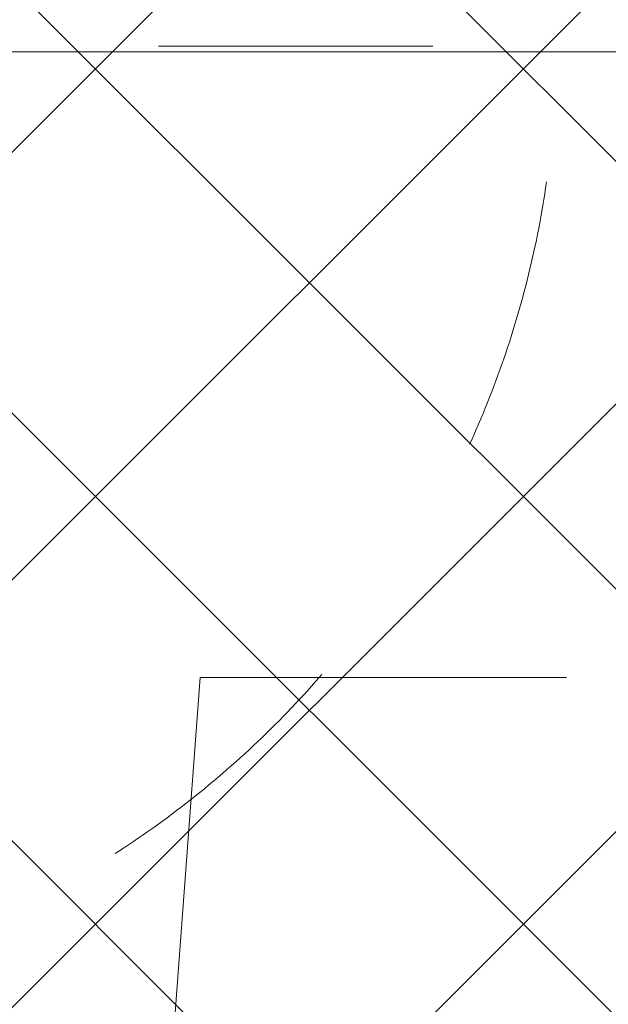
# Model space of a CAD drawing. Header units: millimetres. Extents: x -2180 to 54567, y -1945 to 22251.
# Tile 111 of 143: x 30849 to 31529, y 9065 to 10204. Entities that reach past the tile are written whole.
import ezdxf

# ---------------------------------------------------------------- set-up
doc = ezdxf.new("R2010")
doc.units = ezdxf.units.MM
doc.linetypes.add('Dash', pattern=[635, 317.5, -317.5])
for name, color, linetype, lineweight in [('_Beyond_', 7, 'Continuous', 9), ('Doors', 7, 'Continuous', 9), ('Hidden Lines', 7, 'Dash', 18), ('Text Notes', 7, 'Continuous', 9)]:
    doc.layers.add(name, color=color, linetype=linetype, lineweight=lineweight)
doc.layers.add('Color Fill-1', color=7, linetype='Continuous', lineweight=9, true_color=0xab8450)

# ---------------------------------------------------------------- blocks, each defined once
blk = doc.blocks.new('Schueco_FWS_ADS-70-HD_out_Family-02 - FWS SI insert unit 4-2397824-1 Korruse põrandate plaan')
at = {"layer": 'Hidden Lines'}
blk.add_line((-868, 35), (-868, 1130), dxfattribs=at)
blk.add_arc((-868, 19), 1111, 360, 90, dxfattribs=at)

msp = doc.modelspace()

# ---------------------------------------------------------------- hatches: boundary and pattern name
at = {"layer": 'Color Fill-1'}
h = msp.add_hatch(dxfattribs=at)
h.set_pattern_fill('FP_39', color=256, style=0, pattern_type=2)
h.set_pattern_definition([(45, (0, 0), (-247.4874, 247.4874), []), (135, (0, 0), (-247.4874, -247.4874), [])])
h.paths.add_polyline_path([(30348.1, 8421.5), (30339.1, 8421.5), (30339.6, 8412.5), (30348.1, 8412.5), (30348.1, 8416.7)], flags=0)
h.paths.add_polyline_path([(32956.9, 5313.1), (32956.9, 5397.6), (33100.9, 5396.6), (33101.1, 5313.1), (33110.9, 5313.1), (33110.9, 5338.6), (33990.9, 5338.6), (33990.9, 5313.1), (34000.9, 5313.1), (34000.9, 5348.1), (34724.5, 5348.1), (34724.5, 5397.6), (34782.5, 5397.6), (34782.5, 5407.6), (34744.5, 5407.6), (34744.5, 5422.6), (34044.5, 5422.6), (34044.5, 5472.6), (34744.5, 5472.6), (34744.5, 6137.6), (34782.5, 6137.6), (34782.5, 6147.6), (34724.5, 6147.6), (34724.5, 7172.8), (34416.8, 7172.8), (34416.8, 7522.8), (35316.2, 7522.8), (35316.2, 7773.8), (35340.7, 7773.8), (35340.7, 10169), (33673.1, 10267.8), (33673.1, 10373.1), (33541.5, 10373.1), (33541.5, 10456.8), (32898.5, 10456.8), (32897.5, 10422.1), (32757.1, 10422.1), (32757.6, 10434.6), (32874.6, 10434.6), (32874.6, 10456.8), (31801.5, 10456.8), (31801.5, 10373.1), (30367, 10373.1), (30367, 10463.5), (30339.1, 10465.2), (30339.2, 10227.1), (30374.1, 10227.1), (30374.1, 10167.1), (30348.1, 10167.1), (30348.1, 9204.2), (30404.8, 9203.4), (30412.8, 9199.7), (30419, 9194.3), (30421.5, 9190.7), (30424.3, 9183.3), (30422.4, 9175.8), (30417.7, 9172.3), (30412.8, 9170.8), (30348.1, 9170.8), (30348.1, 8412.5), (30374.1, 8412.5), (30374.1, 7522.8), (31385.6, 7522.8), (31385.6, 7172.8), (30505.6, 7172.8), (30505.6, 7112.8), (30298.7, 7112.8), (30298.7, 5348.1), (32056.9, 5348.1), (32056.9, 5313.1), (32066.9, 5313.1), (32066.9, 5338.6), (32946.9, 5338.6), (32946.9, 5313.1)], flags=0)
h.paths.add_polyline_path([(34749.5, 7537.8), (34471.2, 7537.8), (34471.2, 7542.8), (35099.1, 7542.8), (35099.1, 7552.8), (35220.1, 7552.8), (35220.1, 7542.8), (35271.2, 7542.8), (35271.2, 7537.8), (34782.5, 7537.8)], flags=0)
h.paths.add_polyline_path([(30398.3, 9204.2), (30398.3, 9204.2), (30398.3, 9229.8)], flags=0)

# ---------------------------------------------------------------- linework, layer by layer
at = {"layer": '_Beyond_'}
msp.add_line((35340.7, 10167.1), (30374.1, 10167.1), dxfattribs=at)
at = {"layer": 'Text Notes'}
for p, q in [((30943.4, 7918.9), (31057.3, 9442.8)), ((31057.3, 9442.8), (31481, 9442.8))]:
    msp.add_line(p, q, dxfattribs=at)

# ---------------------------------------------------------------- block references
at = {"layer": 'Doors', "rotation": 270.0000000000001}
msp.add_blockref('Schueco_FWS_ADS-70-HD_out_Family-02 - FWS SI insert unit 4-2397824-1 Korruse põrandate plaan', (30339.1, 9305.5), dxfattribs=at)

doc.saveas('drawing.dxf')
